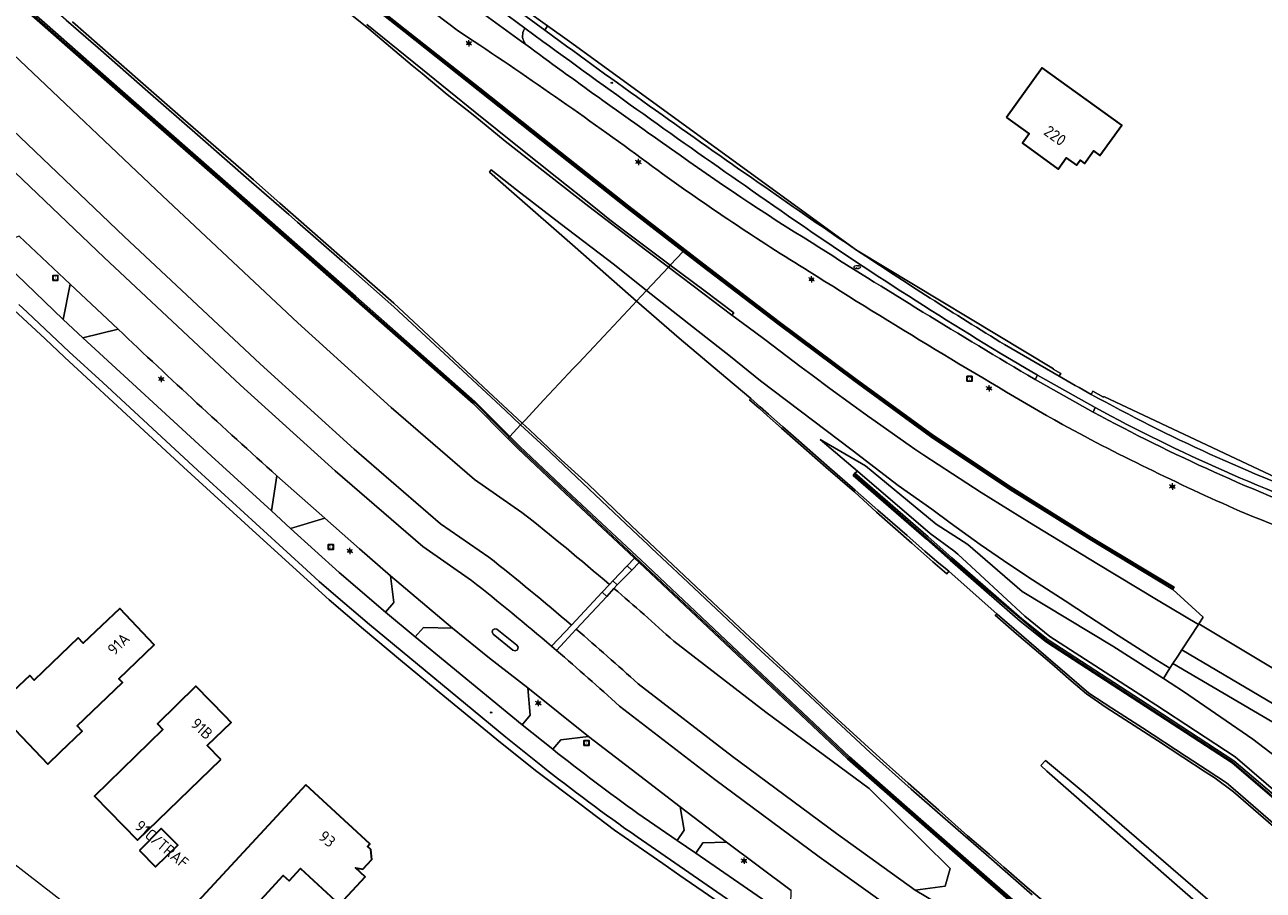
# Model space of a CAD drawing. Header units: metres. Extents: x 140853 to 145288, y 474558 to 480269.
# Tile 26 of 256: x 142145 to 142341, y 475616 to 475753. Entities that reach past the tile are written whole.
import ezdxf
from ezdxf.enums import TextEntityAlignment as Align

# ---------------------------------------------------------------- set-up
doc = ezdxf.new("R2010")
doc.units = ezdxf.units.M
doc.header["$MEASUREMENT"] = 0
for name, color, linetype, lineweight in [('B-WE-GR-BEPLANTING_CULTUUR_BOSPLANTSOEN-G', 90, 'GR-PLANTSOEN', 18), ('B-WE-GR-GRAS-G', 60, 'Continuous', 13), ('B-WE-GR-GRAS_KRUIDENRIJK-G', 80, 'Continuous', 18), ('B-WE-GR-GROENVOORZIENING-G', 80, 'Continuous', 18), ('B-WE-IE-TERREINAFSCHEIDING_KUNSTMATIG_HEKWERK-G', 20, 'IE-TERREINAFSCHEIDING-KUNSTMATIG', 18), ('B-WE-IE-TERREINAFSCHEIDING_KUNSTMATIG_MUUR-G', 90, 'IE-TERREINAFSCHEIDING-KUNSTMATIG-DICHT', 18), ('B-WE-KL-ET_LS_OV_LICHTMAST-S', 190, 'Continuous', 18), ('B-WE-KL-WATER_BRANDLEIDING_PUT-S', 150, 'Continuous', 18), ('B-WE-KL-WATER_PUT-S', 170, 'Continuous', 18), ('B-WE-KW-KUNSTWERK_GELUIDSWERING_SCHERM-G', 170, 'Continuous', 18), ('B-WE-OG-BEBOUWING-G', 7, 'Continuous', 35), ('B-WE-OG-BEBOUWING_HUISNUMMER-T18', 10, 'Continuous', 18), ('B-WE-OG-HULPLIJN-G', 50, 'Continuous', 18), ('B-WE-OG-TERREIN_ERF-G', 7, 'Continuous', 18), ('B-WE-RI-GWA_RIOOLPUT-S', 30, 'Continuous', 18), ('B-WE-VH-VERHARDING_ASFALT-G', 252, 'Continuous', 18), ('B-WE-VH-VERHARDING_BETONSTRAATSTEEN-G', 252, 'Continuous', 18), ('B-WE-VH-VERHARDING_GESLOTEN-G', 7, 'Continuous', 18), ('B-WE-VH-VERHARDING_OPEN-G', 252, 'Continuous', 18), ('B-WE-VH-VERHARDING_STRAATBAKSTEEN-G', 252, 'Continuous', 18), ('B-WE-VH-VERHARDING_TEGEL-G', 252, 'Continuous', 18)]:
    doc.layers.add(name, color=color, linetype=linetype, lineweight=lineweight)
doc.styles.add('NLCS-ISO', font='txt')
doc.linetypes.add('GR-PLANTSOEN', pattern='A,0,[179,NLCS.shx,S=2,R=0,X=0,Y=0],-4', length=4)
doc.linetypes.add('IE-TERREINAFSCHEIDING-KUNSTMATIG', pattern='A,4,[82,NLCS.shx,S=0.75,R=90,X=0,Y=0],4,-2', length=10)
doc.linetypes.add('IE-TERREINAFSCHEIDING-KUNSTMATIG-DICHT', pattern='A,8,-1,[82,NLCS.shx,S=0.75,R=90,X=0,Y=0],-1', length=10)

# ---------------------------------------------------------------- blocks, each defined once
blk = doc.blocks.new('B-SIE-WEG_LICHTMAST-SO')
at = {"ltscale": 0.1}
for p, q in [((-1.1, 0.63), (-2.19, 1.27)), ((0, 1.27), (0, 2.53)), ((1.1, 0.63), (2.19, 1.27)), ((-1.1, -0.63), (-2.19, -1.27)), ((0, -1.27), (0, -2.53)), ((1.1, -0.63), (2.19, -1.27))]:
    blk.add_line(p, q, dxfattribs=at)
at = {"flags": 128}
for points in [[(-1.16, 0.5), (1.16, 0.5)], [(-1.16, -0.5), (1.16, -0.5)]]:
    blk.add_lwpolyline(points, dxfattribs=at)
at = {"ltscale": 0.1}
blk.add_circle((0, 0), 1.27, dxfattribs=at)
at = {"style": 'NLCS-ISO'}
blk.add_attdef('TYPE', text='', height=1.8, dxfattribs=at).set_placement((0, 2.53), align=Align.BOTTOM_CENTER)
blk = doc.blocks.new('SRI-PUT_INSPECTIE-SO')
at = {"lineweight": -3, "flags": 128}
blk.add_lwpolyline([(-2, -2), (2, -2), (2, 2), (-2, 2)], close=True, dxfattribs=at)
at = {"lineweight": -3, "ltscale": 1.5}
blk.add_circle((0, 0), 2, dxfattribs=at)
at = {"ltscale": 0.1, "style": 'NLCS-ISO'}
blk.add_text('I', height=2.5, dxfattribs=at).set_placement((0, -0.01), align=Align.MIDDLE_CENTER)
blk = doc.blocks.new('SKL-WATERLEIDINGPUT-SO')
at = {"color": 0, "linetype": 'ByBlock', "lineweight": 18}
blk.add_ellipse((0, 0), major_axis=(2.5, 0), ratio=0.54, dxfattribs=at)
at = {"color": 0, "linetype": 'ByBlock', "lineweight": 18, "style": 'NLCS-ISO'}
blk.add_text('wl', height=1.8, dxfattribs=at).set_placement((0, 0), align=Align.MIDDLE_CENTER)
blk = doc.blocks.new('SIE-WEG_STRAATPOT_BRANDKRAAN-SO')
blk.add_ellipse((0, 0), major_axis=(-0.729, 0), ratio=0.685994)
at = {"style": 'NLCS-ISO'}
blk.add_text('BR', height=0.4, dxfattribs=at).set_placement((-0.3, -0.15))

msp = doc.modelspace()

# ---------------------------------------------------------------- linework, layer by layer
at = {"layer": 'B-WE-GR-BEPLANTING_CULTUUR_BOSPLANTSOEN-G', "ltscale": 0.2, "flags": 128}
for points in [[(142123.796, 475770.947), (142118.209, 475774.493), (142111.496, 475779.848), (142103.804, 475786.183), (142083.366, 475804.509), (142076.05, 475811.372), (142067.076, 475819.291), (142060.665, 475823.741), (142057.422, 475825.702), (142055.092, 475826.917), (142054.481, 475825.702), (142056.14, 475823.137), (142062.098, 475818.311), (142066.698, 475814.766), (142074.466, 475806.923), (142084.799, 475798.25), (142090.681, 475793.725), (142100.485, 475783.015), (142110.214, 475774.87), (142114.589, 475769.138), (142117.653, 475764.674), (142121.193, 475761.207), (142121.67, 475760.737), (142128.001, 475752.872), (142134.957, 475744.234), (142136.283, 475742.762), (142137.481, 475741.601), (142161.03, 475719.207), (142182.526, 475699.07), (142197.367, 475685.583), (142210.99, 475673.821), (142218.626, 475668.548), (142218.626, 475668.548, -0.0092503), (142231.671, 475657.803), (142231.671, 475657.803), (142236.52, 475663.003), (142237.672, 475664.224), (142237.672, 475664.224, 0.0095777), (142223.853, 475675.609), (142223.853, 475675.609), (142216.369, 475680.777), (142203.189, 475692.155), (142188.48, 475705.523), (142167.056, 475725.592), (142143.561, 475747.935), (142142.607, 475748.859), (142141.643, 475749.93), (142134.84, 475758.379), (142128.193, 475766.635), (142127.347, 475767.469), (142123.796, 475770.947)], [(142238.396, 475663.603), (142237.239, 475662.336), (142232.429, 475657.154), (142232.429, 475657.154, -0.0071354), (142242.188, 475648.537), (142242.188, 475648.537), (142257.107, 475637.063), (142273.527, 475624.889), (142285.986, 475615.955), (142290.707, 475616.588), (142291.499, 475619.359), (142278.701, 475631.983), (142262.398, 475644.07), (142247.825, 475655.278), (142247.825, 475655.278, 0.0066639), (142238.396, 475663.603)]]:
    msp.add_lwpolyline(points, format="xyb", close=True, dxfattribs=at)
msp.add_lwpolyline([(142424.625, 475568.41), (142424.806, 475567.981), (142432.106, 475570.91), (142435.668, 475577.54), (142423.481, 475587.232), (142401.595, 475594.375), (142388.518, 475605.585), (142382.278, 475616.65), (142374.326, 475623.778), (142326.693, 475651.713), (142326.216, 475650.979), (142325.175, 475649.376), (142328.37, 475647.332), (142339.306, 475639.783), (142352.037, 475630.027), (142360.134, 475623.843), (142364.742, 475620.324), (142367.969, 475617.843), (142371.966, 475614.839), (142376.908, 475611.125), (142379.843, 475608.67), (142393.73, 475597.794), (142419.747, 475573.793), (142424.625, 475568.41)], close=True, dxfattribs=at)
at = {"layer": 'B-WE-GR-GRAS-G', "ltscale": 0.2, "flags": 128}
for points in [[(142352.037, 475630.027), (142339.306, 475639.783), (142328.37, 475647.332), (142325.175, 475649.376), (142317.169, 475654.499), (142302.866, 475663.12), (142294.266, 475670.543), (142289.3, 475673.745), (142278.142, 475682.952), (142270.986, 475687.105), (142276.876, 475682.139), (142288.315, 475672.293), (142292.094, 475669.553), (142292.688, 475668.983), (142303.315, 475659.204), (142307.213, 475655.99), (142323.961, 475645.183), (142336.499, 475637.016), (142344.027, 475630.516)], [(142344.027, 475630.516), (142336.499, 475637.016), (142323.961, 475645.183), (142307.213, 475655.99), (142303.315, 475659.204), (142292.688, 475668.983), (142292.094, 475669.553), (142288.315, 475672.293), (142276.876, 475682.139), (142276.432, 475681.785), (142276.432, 475681.785), (142287.999, 475671.745), (142291.774, 475668.433), (142302.824, 475658.772), (142306.962, 475655.475), (142323.661, 475644.623), (142336.303, 475636.384), (142343.689, 475630.098)]]:
    msp.add_lwpolyline(points, dxfattribs=at)
at = {"layer": 'B-WE-GR-GRAS_KRUIDENRIJK-G', "ltscale": 0.2, "flags": 128}
for points in [[(142358.431, 475667.746, -0.0120782), (142338.167, 475675.417), (142338.167, 475675.417, -0.0207114), (142309.248, 475689.472), (142309.248, 475689.472, -0.0103074), (142269.232, 475713.652), (142269.232, 475713.652, -0.0184106), (142245.351, 475729.594), (142245.351, 475729.594, 0.0132063), (142216.3, 475750), (142216.3, 475750), (142213.815, 475751.641), (142182.9, 475775.114), (142165.027, 475788.407), (142163.78, 475789.355), (142158.614, 475793.283), (142158.614, 475793.283, -0.0195386), (142155.595, 475795.894), (142155.595, 475795.894, -0.0134327), (142147.474, 475803.853), (142147.474, 475803.853), (142133.545, 475815.132)], [(142143.561, 475747.935), (142167.056, 475725.592), (142188.48, 475705.523), (142203.189, 475692.155), (142216.369, 475680.777), (142223.853, 475675.609), (142223.853, 475675.609, -0.0095777), (142237.672, 475664.224), (142237.672, 475664.224), (142238.216, 475664.801), (142240.471, 475667.178), (142241.656, 475668.396), (142230.676, 475678.661), (142223.223, 475685.688), (142221.633, 475687.284), (142216.131, 475692.805), (142197.3, 475709.381), (142178.832, 475725.646), (142160.019, 475742.135), (142160.019, 475742.135), (142148.54, 475752.24), (142133.714, 475765.232)], [(142134.309, 475738.297), (142157.886, 475715.876), (142179.42, 475695.704), (142194.33, 475682.154), (142208.184, 475670.193), (142215.898, 475664.866), (142215.898, 475664.866, -0.0090571), (142228.545, 475654.45), (142228.545, 475654.45), (142231.671, 475657.803), (142231.671, 475657.803, 0.0092503), (142218.626, 475668.548), (142218.626, 475668.548), (142210.99, 475673.821), (142197.367, 475685.583), (142182.526, 475699.07), (142161.03, 475719.207), (142137.481, 475741.601)], [(142312.78, 475603.923), (142297.85, 475616.897), (142297.85, 475616.897), (142286.575, 475626.763), (142275.295, 475636.671), (142260.555, 475650.552), (142242.392, 475667.71), (142241.196, 475666.464), (142238.909, 475664.165), (142238.396, 475663.603), (142238.396, 475663.603, -0.0066639), (142247.825, 475655.278), (142247.825, 475655.278), (142262.398, 475644.07), (142278.701, 475631.983), (142291.499, 475619.359), (142290.707, 475616.588), (142285.986, 475615.955), (142301.124, 475606.942)], [(142346.868, 475566.971), (142335.385, 475578.808), (142321.88, 475589.687), (142301.124, 475606.942), (142285.986, 475615.955), (142285.986, 475615.955), (142273.527, 475624.889), (142257.107, 475637.063), (142242.188, 475648.537), (142242.188, 475648.537, 0.0071354), (142232.429, 475657.154), (142232.429, 475657.154), (142229.311, 475653.795), (142229.311, 475653.795, -0.0072674), (142239.247, 475645.021), (142239.247, 475645.021), (142254.347, 475633.408), (142270.829, 475621.188), (142288.691, 475608.38), (142310.107, 475593.985), (142326.722, 475583.102), (142330.778, 475580.445), (142330.778, 475580.445, -0.2019901), (142350.163, 475551.698)]]:
    msp.add_lwpolyline(points, format="xyb", dxfattribs=at)
for points in [[(142193.674, 475761.248), (142205.435, 475751.907), (142217.195, 475742.596), (142228.941, 475733.306), (142240.724, 475723.989), (142249.588, 475717.117), (142252.568, 475714.806), (142264.5, 475705.712), (142276.514, 475696.742), (142288.627, 475687.898), (142301.116, 475679.578), (142313.816, 475671.654), (142326.881, 475663.793), (142326.677, 475663.448), (142331.453, 475659.043), (142330.782, 475658.01), (142350.536, 475646.156)], [(142348.154, 475642.058), (142328.112, 475653.899), (142327.447, 475652.875), (142326.693, 475651.713), (142374.326, 475623.778)]]:
    msp.add_lwpolyline(points, dxfattribs=at)
for points in [[(142304.898, 475696.615), (142305.302, 475697.305), (142299.402, 475700.763), (142299.402, 475700.763, -0.0172348), (142261.293, 475725.672), (142261.293, 475725.672, -0.0066356), (142227.173, 475750), (142227.173, 475750), (142224.309, 475752.105), (142224.309, 475752.105, 0.2309934), (142224.08, 475750.179), (142224.08, 475750.179), (142224.151, 475750), (142224.151, 475750, 0.0706515), (142224.471, 475749.487), (142224.471, 475749.487, 0.0055659), (142247.489, 475732.987), (142247.489, 475732.987, 0.0170505), (142269.676, 475718.175), (142269.676, 475718.175, 0.0082396), (142304.898, 475696.615)], [(142227.452, 475751.8), (142229.905, 475750), (142229.905, 475750, 0.0067325), (142262.207, 475727.016), (142262.207, 475727.016, 0.0062519), (142276.727, 475717.047), (142276.727, 475717.047), (142231.367, 475750), (142227.904, 475752.47), (142227.452, 475751.8)], [(142308.725, 475697.111), (142308.966, 475697.55), (142307.767, 475698.218), (142307.816, 475698.305), (142276.727, 475717.047), (142276.727, 475717.047, 0.0098528), (142300.06, 475702.111), (142300.06, 475702.111), (142308.725, 475697.111)], [(142160.067, 475704.537), (142154.484, 475703.175), (142174.743, 475684.565), (142184.303, 475675.843), (142185.128, 475681.379), (142185.128, 475681.379, -0.0062416), (142160.067, 475704.537)], [(142351.974, 475676.864), (142315.789, 475693.899), (142315.708, 475693.821), (142314.052, 475694.746), (142313.77, 475694.253), (142313.77, 475694.253, 0.0387646), (142351.974, 475676.864)], [(142378.057, 475666.638), (142355.857, 475673.84), (142355.857, 475673.84, -0.0403023), (142314.406, 475692.151), (142314.406, 475692.151), (142314.107, 475691.437), (142314.107, 475691.437, 0.0370503), (142352.995, 475673.936), (142352.995, 475673.936), (142384.178, 475663.146), (142385.496, 475662.65), (142385.558, 475662.787), (142385.849, 475662.678), (142386.964, 475662.261), (142386.964, 475662.261, 0.4419191), (142394.049, 475665.558), (142394.049, 475665.558), (142394.157, 475666.022), (142386.435, 475665.512), (142386.435, 475665.512, -0.0775942), (142378.057, 475666.638)], [(142234.367, 475640.217), (142229.981, 475639.705), (142228.722, 475638.186), (142228.722, 475638.186, 0.0103796), (142242.166, 475628.043), (142242.166, 475628.043), (142248.354, 475623.77), (142249.49, 475625.415), (142248.862, 475629.122), (142241.096, 475635.055), (142234.367, 475640.217)]]:
    msp.add_lwpolyline(points, format="xyb", close=True, dxfattribs=at)
for points in [[(142152.515, 475711.67), (142144.444, 475719.243), (142139.526, 475717.441), (142151.395, 475706.06), (142152.515, 475711.67)], [(142192.695, 475674.677), (142187.291, 475673.074), (142194.967, 475666.131), (142202.323, 475659.871), (142203.601, 475661.394), (142203.113, 475665.61), (142198.211, 475669.844), (142192.695, 475674.677)], [(142212.894, 475657.338), (142208.29, 475657.437), (142206.998, 475655.924), (142223.897, 475642.035), (142225.138, 475643.585), (142224.783, 475647.888), (142218.706, 475652.593), (142212.894, 475657.338)], [(142256.178, 475623.504), (142252.44, 475623.407), (142251.315, 475621.754), (142266.257, 475611.469), (142266.372, 475615.891), (142256.178, 475623.504)]]:
    msp.add_lwpolyline(points, close=True, dxfattribs=at)
at = {"layer": 'B-WE-GR-GROENVOORZIENING-G', "ltscale": 0.2, "flags": 128}
for points in [[(142134.009, 475765.572), (142148.835, 475752.58), (142160.314, 475742.475), (142179.127, 475725.986), (142197.595, 475709.721), (142216.426, 475693.145), (142221.94, 475687.612), (142223.651, 475689.438), (142221.234, 475691.69), (142213.807, 475698.643), (142203.61, 475708.068), (142195.471, 475715.268), (142188.405, 475721.465), (142187.047, 475722.67), (142181.152, 475727.782), (142172.623, 475735.229), (142164.764, 475742.099), (142156.903, 475748.972), (142151.881, 475753.367), (142143.996, 475760.264)], [(142199.355, 475752.685), (142206.785, 475746.684), (142208.144, 475745.579), (142216.448, 475738.841), (142223.414, 475733.267), (142229.381, 475728.522), (142235.204, 475723.878), (142237.758, 475721.816), (142239.706, 475720.356), (142247.27, 475714.67), (142249.313, 475716.824), (142249.313, 475716.824), (142240.478, 475723.674), (142228.693, 475732.992), (142216.947, 475742.282), (142205.186, 475751.594), (142193.421, 475760.938)], [(142343.437, 475629.746), (142336.051, 475636.032), (142323.409, 475644.271), (142306.71, 475655.123), (142302.572, 475658.42), (142291.522, 475668.081), (142287.747, 475671.393), (142276.18, 475681.433), (142276.432, 475681.785), (142276.876, 475682.139), (142270.986, 475687.105), (142278.142, 475682.952), (142289.3, 475673.745), (142294.266, 475670.543), (142302.866, 475663.12), (142317.169, 475654.499), (142325.175, 475649.376), (142326.216, 475650.979), (142324.148, 475652.255), (142318.615, 475655.782), (142318.044, 475656.147), (142313.361, 475659.236), (142309.647, 475661.636), (142304.52, 475664.969), (142300.928, 475667.329), (142296.248, 475670.514), (142291.507, 475673.946), (142288.579, 475676.106), (142283.27, 475679.87), (142276.04, 475685.44), (142271.91, 475688.53), (142261.54, 475696.4), (142256.78, 475700.21), (142250.94, 475704.79), (142243.547, 475710.67), (142241.975, 475708.993), (142248.69, 475703.13), (142256.05, 475696.9), (142260.021, 475693.584), (142260.548, 475693.137), (142261.471, 475692.298), (142262.801, 475691.133), (142265.089, 475689.14), (142267.602, 475686.921), (142272.04, 475683.031), (142276.51, 475679.113), (142280.077, 475675.976), (142284.725, 475671.966), (142287.515, 475669.5), (142289.379, 475667.852), (142291.045, 475666.516), (142291.28, 475666.303), (142298.91, 475659.55), (142298.91, 475659.55), (142306.625, 475652.878), (142310.359, 475649.683), (142313.408, 475647.041), (142317.021, 475644.681), (142321.886, 475641.563), (142328.781, 475637.063), (142332.107, 475634.907), (142335.141, 475632.876), (142336.95, 475631.363), (142339.354, 475629.245), (142345.311, 475624.117)], [(142304.456, 475615.206), (142297.173, 475621.545), (142290.321, 475627.522), (142285.322, 475631.871), (142278.84, 475637.654), (142272.748, 475643.348), (142265.908, 475649.777), (142261.66, 475653.686), (142249.259, 475665.334), (142244.332, 475669.973), (142243.683, 475670.584), (142242.206, 475671.974), (142235.403, 475678.392), (142227.449, 475685.894), (142223.651, 475689.438), (142221.94, 475687.612), (142221.94, 475687.612), (142223.518, 475686.028), (142230.971, 475679.001), (142241.951, 475668.736), (142242.687, 475668.05), (142260.85, 475650.892), (142275.59, 475637.011), (142286.87, 475627.103), (142298.145, 475617.237), (142313.075, 475604.263)]]:
    msp.add_lwpolyline(points, dxfattribs=at)
for points in [[(142243.547, 475710.67), (142238.459, 475714.731), (142229.916, 475721.263), (142223.02, 475726.574), (142219.01, 475729.73), (142218.72, 475729.37), (142222.223, 475726.272), (142232.272, 475717.494), (142241.975, 475708.993), (142243.547, 475710.67)], [(142247.27, 475714.67), (142252.59, 475710.72), (142257.312, 475707.122), (142257.035, 475706.745), (142260.61, 475704.13), (142262.212, 475702.908), (142267.96, 475698.52), (142269.675, 475697.279), (142272.48, 475695.19), (142276.104, 475692.548), (142278.46, 475690.84), (142279.099, 475690.389), (142285.02, 475686.24), (142285.94, 475685.617), (142287.33, 475684.66), (142296.37, 475678.75), (142304.03, 475674.03), (142314.67, 475667.55), (142324.37, 475661.69), (142330.708, 475657.896), (142330.782, 475658.01), (142331.453, 475659.043), (142326.677, 475663.448), (142313.607, 475671.313), (142300.899, 475679.242), (142288.398, 475687.57), (142276.276, 475696.42), (142264.259, 475705.393), (142252.324, 475714.489), (142249.313, 475716.824), (142247.27, 475714.67)]]:
    msp.add_lwpolyline(points, close=True, dxfattribs=at)
at = {"layer": 'B-WE-IE-TERREINAFSCHEIDING_KUNSTMATIG_HEKWERK-G', "ltscale": 0.2, "flags": 128}
for points in [[(142231.367, 475750), (142227.904, 475752.47)], [(142231.367, 475750), (142276.727, 475717.047)]]:
    msp.add_lwpolyline(points, dxfattribs=at)
at = {"layer": 'B-WE-IE-TERREINAFSCHEIDING_KUNSTMATIG_MUUR-G', "ltscale": 0.2, "flags": 128}
for points in [[(142182.403, 475770.775), (142174.729, 475777.47), (142167.192, 475784.033), (142159.634, 475790.606), (142152.088, 475797.186), (142148.293, 475800.418), (142147.498, 475801.097), (142136.001, 475811.101), (142124.59, 475820.889), (142120.709, 475824.079), (142109.155, 475833.607), (142105.404, 475836.909), (142094.116, 475846.68), (142082.792, 475856.518), (142075.281, 475863.086), (142071.545, 475866.413), (142067.696, 475869.675), (142059.782, 475875.826), (142052.407, 475882.247), (142041.266, 475891.88), (142029.746, 475901.876), (142018.489, 475911.628), (142007.061, 475921.534), (141995.821, 475931.283), (141984.376, 475941.244), (141973.103, 475950.994), (141970.976, 475952.837), (141970.702, 475952.546), (141972.832, 475950.7), (141984.105, 475940.95), (141995.55, 475930.989), (142006.79, 475921.24), (142018.218, 475911.334), (142029.475, 475901.582), (142040.995, 475891.586), (142052.136, 475881.953), (142059.528, 475875.517), (142067.442, 475869.366), (142071.283, 475866.111), (142075.016, 475862.787), (142082.529, 475856.216), (142093.854, 475846.378), (142105.14, 475836.608), (142108.893, 475833.305), (142120.455, 475823.77), (142124.334, 475820.581), (142135.739, 475810.798), (142147.238, 475800.793), (142148.033, 475800.114), (142151.827, 475796.883), (142159.371, 475790.304), (142166.929, 475783.731), (142174.466, 475777.169), (142182.14, 475770.474), (142185.751, 475767.317), (142193.421, 475760.938), (142205.186, 475751.594), (142216.947, 475742.282), (142228.693, 475732.992), (142240.478, 475723.674), (142249.313, 475716.824), (142249.588, 475717.117), (142240.724, 475723.989), (142228.941, 475733.306), (142217.195, 475742.596), (142205.435, 475751.907), (142193.674, 475761.248), (142186.012, 475767.62), (142182.403, 475770.775)], [(142221.94, 475687.612), (142216.426, 475693.145), (142197.595, 475709.721), (142179.127, 475725.986), (142160.314, 475742.475), (142148.835, 475752.58), (142134.009, 475765.572), (142115.057, 475782.274), (142096.463, 475798.586), (142092.696, 475801.897), (142073.668, 475818.615), (142065.728, 475824.552), (142048.955, 475835.597), (142045.028, 475838.596), (142041.331, 475841.905), (142040.535, 475842.559), (142025.441, 475855.701), (142010.237, 475869.053), (142006.751, 475872.696), (141993.807, 475887.606), (141986.859, 475894.764), (141975.386, 475904.864), (141964.309, 475914.587), (141948.258, 475928.665), (141947.949, 475928.337), (141964.014, 475914.247), (141975.091, 475904.524), (141986.564, 475894.424), (141993.512, 475887.266), (142006.456, 475872.356), (142009.942, 475868.713), (142025.146, 475855.361), (142040.24, 475842.219), (142041.036, 475841.565), (142044.733, 475838.256), (142048.66, 475835.257), (142065.433, 475824.212), (142073.373, 475818.275), (142092.401, 475801.557), (142096.168, 475798.246), (142114.762, 475781.934), (142133.714, 475765.232), (142148.54, 475752.24), (142160.019, 475742.135), (142178.832, 475725.646), (142197.3, 475709.381), (142216.131, 475692.805), (142221.633, 475687.284), (142221.94, 475687.612)], [(142326.677, 475663.448), (142326.881, 475663.793), (142313.816, 475671.654), (142301.116, 475679.578), (142288.627, 475687.898), (142276.514, 475696.742), (142264.5, 475705.712), (142252.568, 475714.806), (142249.588, 475717.117), (142249.313, 475716.824), (142252.324, 475714.489), (142264.259, 475705.393), (142276.276, 475696.42), (142288.398, 475687.57), (142300.899, 475679.242), (142313.607, 475671.313), (142326.677, 475663.448)], [(142391.895, 475536.019), (142388.869, 475538.728), (142384.89, 475541.657), (142377.284, 475548.143), (142365.967, 475558.051), (142339.614, 475581.059), (142324.352, 475594.374), (142313.075, 475604.263), (142298.145, 475617.237), (142286.87, 475627.103), (142275.59, 475637.011), (142260.85, 475650.892), (142242.687, 475668.05), (142241.951, 475668.736), (142230.971, 475679.001), (142223.518, 475686.028), (142221.94, 475687.612), (142221.633, 475687.284), (142223.223, 475685.688), (142230.676, 475678.661), (142241.656, 475668.396), (142242.392, 475667.71), (142260.555, 475650.552), (142275.295, 475636.671), (142286.575, 475626.763), (142297.85, 475616.897), (142312.78, 475603.923), (142324.057, 475594.034), (142339.319, 475580.719), (142365.672, 475557.711), (142376.989, 475547.803), (142384.595, 475541.317), (142388.574, 475538.388), (142391.579, 475535.68), (142391.895, 475536.019)], [(142419.214, 475558.717), (142416.106, 475561.375), (142405.001, 475571.082), (142397.295, 475577.843), (142393.707, 475581.321), (142380.619, 475596.359), (142377.321, 475600.15), (142374.082, 475603.605), (142358.787, 475616.962), (142343.689, 475630.098), (142336.303, 475636.384), (142323.661, 475644.623), (142306.962, 475655.475), (142302.824, 475658.772), (142291.774, 475668.433), (142287.999, 475671.745), (142276.432, 475681.785), (142276.18, 475681.433), (142287.747, 475671.393), (142291.522, 475668.081), (142302.572, 475658.42), (142306.71, 475655.123), (142323.409, 475644.271), (142336.051, 475636.032), (142343.437, 475629.746), (142358.535, 475616.61), (142373.83, 475603.253), (142377.069, 475599.798), (142380.367, 475596.007), (142393.455, 475580.969), (142397.043, 475577.491), (142404.749, 475570.73), (142415.854, 475561.023), (142418.962, 475558.365), (142419.214, 475558.717)]]:
    msp.add_lwpolyline(points, close=True, dxfattribs=at)
at = {"layer": 'B-WE-KW-KUNSTWERK_GELUIDSWERING_SCHERM-G', "ltscale": 0.2, "flags": 128}
for points in [[(142326.678, 475663.672), (142322.375, 475666.281), (142318.077, 475668.827), (142318.06, 475668.85), (142313.833, 475671.423), (142301.103, 475679.351), (142288.581, 475687.674), (142276.524, 475696.487), (142264.51, 475705.471), (142252.566, 475714.557), (142240.707, 475723.742), (142228.896, 475733.073), (142217.13, 475742.384), (142205.392, 475751.659), (142193.688, 475760.95), (142186, 475767.364), (142182.203, 475770.67), (142174.683, 475777.244), (142167.144, 475783.846), (142159.572, 475790.403), (142152.069, 475796.98), (142148.275, 475800.218), (142147.316, 475801.045), (142135.969, 475810.9)], [(142141.252, 475758.913), (142160.088, 475742.394), (142178.893, 475725.898), (142197.667, 475709.406), (142216.481, 475692.882), (142219.985, 475689.273), (142223.486, 475685.735), (142241.638, 475668.664), (142260.769, 475650.674), (142275.363, 475636.894), (142286.627, 475627.036), (142297.922, 475617.155), (142316.814, 475600.668), (142331.8, 475587.604), (142343.176, 475577.666)], [(142276.435, 475681.537), (142280.14, 475678.334), (142280.243, 475678.212), (142284.033, 475674.882), (142284.045, 475674.883), (142295.271, 475665.066), (142306.722, 475655.359), (142323.468, 475644.466), (142336.037, 475636.281), (142355.01, 475619.939), (142370.045, 475606.854), (142373.81, 475603.582), (142377.209, 475599.958), (142393.632, 475581.043), (142397.203, 475577.589), (142415.936, 475561.244), (142419, 475558.565)]]:
    msp.add_lwpolyline(points, dxfattribs=at)
at = {"layer": 'B-WE-OG-BEBOUWING-G', "ltscale": 0.2, "flags": 128}
for points in [[(142300.39, 475738.001), (142303.994, 475735.425), (142302.903, 475733.906), (142308.567, 475729.836), (142309.843, 475731.61), (142311.456, 475730.445), (142312.019, 475731.223), (142312.691, 475730.737), (142314.126, 475732.723), (142315.148, 475731.985), (142318.603, 475736.767), (142306.052, 475745.836), (142300.39, 475738.001)], [(142142.612, 475646.508), (142140.592, 475644.577), (142148.974, 475635.848), (142150.975, 475637.76), (142154.413, 475641.046), (142153.6, 475641.897), (142160.741, 475648.723), (142160.158, 475649.333), (142165.782, 475654.71), (142160.32, 475660.424), (142154.571, 475654.928), (142153.759, 475655.778), (142146.797, 475649.122), (142146.105, 475649.846), (142142.612, 475646.508)], [(142176.267, 475636.591), (142174.148, 475638.769), (142177.911, 475642.431), (142176.962, 475643.406), (142172.355, 475648.141), (142166.264, 475642.214), (142167.152, 475641.301), (142156.356, 475630.796), (142163.142, 475623.822), (142176.267, 475636.591)], [(142189.734, 475632.576), (142172.632, 475614.089), (142177.852, 475609.26), (142186.149, 475618.229), (142187.061, 475617.386), (142188.889, 475619.362), (142195.031, 475613.679), (142199.088, 475618.064), (142197.587, 475619.453), (142198.704, 475619.252), (142200.12, 475620.783), (142199.965, 475622.345), (142199.448, 475622.824), (142199.83, 475623.237), (142189.734, 475632.576)], [(142163.447, 475622.224), (142165.99, 475619.601), (142169.48, 475623.057), (142166.844, 475625.687), (142163.447, 475622.224)]]:
    msp.add_lwpolyline(points, close=True, dxfattribs=at)
at = {"layer": 'B-WE-OG-HULPLIJN-G'}
msp.add_lwpolyline([(141484.938, 478467.493), (142922.898, 478740.923), (143043.789, 479141.528), (143928.198, 479351.369), (144042.725, 479840.999), (144698.079, 479872.794), (144672.627, 478988.916), (144742.617, 478639.181), (145060.75, 478225.858), (145035.298, 477659.922), (145054.388, 476896.862), (144768.066, 476833.275), (144755.342, 477825.251), (143616.428, 477755.303), (142541.14, 475313.514), (141510.39, 476108.367), (141014.104, 476776.044), (140988.652, 477462.798), (141421.313, 477755.303), (141484.938, 478467.493)], close=True, dxfattribs=at)
at = {"layer": 'B-WE-OG-TERREIN_ERF-G', "ltscale": 0.2, "flags": 128}
msp.add_lwpolyline([(142220.858, 475757.566), (142227.904, 475752.47), (142231.367, 475750), (142276.727, 475717.047), (142307.816, 475698.305), (142307.767, 475698.218), (142308.966, 475697.55), (142308.725, 475697.111), (142308.725, 475697.111, 0.0051767), (142313.77, 475694.253), (142313.77, 475694.253), (142314.052, 475694.746), (142315.708, 475693.821), (142315.789, 475693.899), (142351.974, 475676.864)], format="xyb", dxfattribs=at)
for points in [[(142300.39, 475738.001), (142306.052, 475745.836), (142318.603, 475736.767), (142315.148, 475731.985), (142314.126, 475732.723), (142312.691, 475730.737), (142312.019, 475731.223), (142311.456, 475730.445), (142309.843, 475731.61), (142308.567, 475729.836), (142302.903, 475733.906), (142303.994, 475735.425), (142300.39, 475738.001)], [(142160.32, 475660.424), (142165.782, 475654.71), (142160.158, 475649.333), (142160.741, 475648.723), (142153.6, 475641.897), (142154.413, 475641.046), (142150.975, 475637.76), (142148.974, 475635.848), (142140.592, 475644.577), (142142.612, 475646.508), (142146.105, 475649.846), (142146.797, 475649.122), (142153.759, 475655.778), (142154.571, 475654.928), (142160.32, 475660.424)], [(142172.355, 475648.141), (142176.962, 475643.406), (142177.911, 475642.431), (142174.148, 475638.769), (142176.267, 475636.591), (142163.142, 475623.822), (142156.356, 475630.796), (142167.152, 475641.301), (142166.264, 475642.214), (142172.355, 475648.141)], [(142189.734, 475632.576), (142199.83, 475623.237), (142199.448, 475622.824), (142199.965, 475622.345), (142200.12, 475620.783), (142198.704, 475619.252), (142197.587, 475619.453), (142199.088, 475618.064), (142195.031, 475613.679), (142188.889, 475619.362), (142187.061, 475617.386), (142186.149, 475618.229), (142177.852, 475609.26), (142172.632, 475614.089), (142189.734, 475632.576)], [(142169.48, 475623.057), (142165.99, 475619.601), (142163.447, 475622.224), (142166.844, 475625.687), (142169.48, 475623.057)]]:
    msp.add_lwpolyline(points, close=True, dxfattribs=at)
msp.add_lwpolyline([(142263.404, 475608.254), (142248.816, 475618.24), (142246.104, 475620.139), (142238.497, 475625.414), (142232.976, 475629.58), (142226.198, 475634.695), (142220.456, 475639.259), (142211.68, 475646.473), (142204.676, 475652.259), (142198.829, 475657.171), (142193.402, 475661.797), (142193.402, 475661.797), (142181.879, 475672.252), (142170.42, 475682.732), (142163.471, 475689.16), (142151.575, 475700.145), (142148.528, 475702.994), (142143.582, 475707.621)], dxfattribs=at)
at = {"layer": 'B-WE-VH-VERHARDING_ASFALT-G', "ltscale": 0.2, "flags": 128}
for points in [[(142182.9, 475775.114), (142213.815, 475751.641), (142216.3, 475750), (142216.3, 475750, -0.0132063), (142245.351, 475729.594), (142245.351, 475729.594, 0.0184106), (142269.232, 475713.652), (142269.232, 475713.652, 0.0103074), (142309.248, 475689.472), (142309.248, 475689.472, 0.0207114), (142338.167, 475675.417), (142338.167, 475675.417, 0.0120782), (142358.431, 475667.746)], [(142352.995, 475673.936, -0.0370503), (142314.107, 475691.437), (142314.107, 475691.437), (142304.898, 475696.615), (142304.898, 475696.615, -0.0082396), (142269.676, 475718.175), (142269.676, 475718.175, -0.0170505), (142247.489, 475732.987), (142247.489, 475732.987, -0.0055659), (142224.471, 475749.487), (142224.471, 475749.487), (142223.768, 475750), (142218.001, 475754.207)]]:
    msp.add_lwpolyline(points, format="xyb", dxfattribs=at)
msp.add_lwpolyline([(142350.536, 475646.156), (142330.782, 475658.01), (142330.708, 475657.896), (142330.708, 475657.896), (142328.112, 475653.899), (142348.154, 475642.058)], dxfattribs=at)
at = {"layer": 'B-WE-VH-VERHARDING_BETONSTRAATSTEEN-G', "ltscale": 0.2, "flags": 128}
msp.add_lwpolyline([(142227.904, 475752.47), (142220.858, 475757.566), (142220.414, 475756.977), (142227.452, 475751.8), (142227.904, 475752.47)], close=True, dxfattribs=at)
at = {"layer": 'B-WE-VH-VERHARDING_GESLOTEN-G', "ltscale": 0.2, "flags": 128}
for points in [[(142152.84, 475753.11), (142159.35, 475747.42), (142165.69, 475741.85), (142170.33, 475737.748), (142181.43, 475728.14), (142185.61, 475724.47), (142188.543, 475721.865), (142195.063, 475716.159), (142203.62, 475708.67), (142212.273, 475700.602), (142217.76, 475695.4), (142223.89, 475689.69), (142223.89, 475689.69), (142224.397, 475690.234), (142224.95, 475690.824), (142227.32, 475693.36), (142229.7, 475695.89), (142231.97, 475698.32), (142232.933, 475699.344), (142233.49, 475699.92), (142234.461, 475700.974), (142236.728, 475703.393), (142239.103, 475705.928), (142241.36, 475708.337), (142241.975, 475708.993), (142232.272, 475717.494), (142222.223, 475726.272), (142218.72, 475729.37), (142219.01, 475729.73), (142223.02, 475726.574), (142229.916, 475721.263), (142238.459, 475714.731), (142243.547, 475710.67), (142246.987, 475714.342), (142243.35, 475717.1), (142234.4, 475723.93), (142228.4, 475728.6), (142221.22, 475734.23), (142216.39, 475738.17), (142212.06, 475741.59), (142208.09, 475744.94), (142206.52, 475746.21), (142199.66, 475752), (142190.137, 475759.677)], [(142190.137, 475759.677), (142199.66, 475752), (142206.52, 475746.21), (142208.09, 475744.94), (142212.06, 475741.59), (142216.39, 475738.17), (142221.22, 475734.23), (142228.4, 475728.6), (142234.4, 475723.93), (142243.35, 475717.1), (142246.987, 475714.342), (142246.987, 475714.342), (142247.27, 475714.67), (142239.706, 475720.356), (142237.758, 475721.816), (142235.204, 475723.878), (142229.381, 475728.522), (142223.414, 475733.267), (142216.448, 475738.841), (142208.144, 475745.579), (142206.785, 475746.684), (142199.355, 475752.685)], [(142151.881, 475753.367), (142156.903, 475748.972), (142164.764, 475742.099), (142172.623, 475735.229), (142181.152, 475727.782), (142187.047, 475722.67), (142188.405, 475721.465), (142195.471, 475715.268), (142203.61, 475708.068), (142213.807, 475698.643), (142221.234, 475691.69), (142223.651, 475689.438), (142223.651, 475689.438), (142223.89, 475689.69), (142217.76, 475695.4), (142212.273, 475700.602), (142203.62, 475708.67), (142195.063, 475716.159), (142188.543, 475721.865), (142185.61, 475724.47), (142181.43, 475728.14), (142170.33, 475737.748), (142165.69, 475741.85), (142159.35, 475747.42), (142152.84, 475753.11)], [(142344.92, 475623.92), (142336.27, 475631.47), (142333.38, 475633.64), (142331.75, 475634.63), (142328.25, 475636.93), (142324.23, 475639.55), (142316.16, 475644.79), (142313.02, 475646.94), (142310.59, 475649.02), (142307.53, 475651.69), (142301.97, 475656.41), (142298.602, 475659.365), (142298.91, 475659.55), (142291.28, 475666.303), (142290.98, 475665.89), (142288.78, 475667.8), (142285.46, 475670.73), (142279.88, 475675.63), (142276.4, 475678.83), (142271.835, 475682.755), (142264.83, 475688.93), (142262.593, 475690.92), (142261.304, 475692.063), (142259.801, 475693.386), (142260.021, 475693.584), (142256.05, 475696.9), (142248.69, 475703.13), (142241.975, 475708.993), (142241.36, 475708.337), (142239.103, 475705.928), (142236.728, 475703.393), (142234.461, 475700.974), (142233.49, 475699.92), (142232.933, 475699.344), (142231.97, 475698.32), (142229.7, 475695.89), (142227.32, 475693.36), (142224.95, 475690.824), (142224.397, 475690.234), (142223.89, 475689.69), (142225.07, 475688.63), (142230.07, 475683.91), (142234.29, 475680.04), (142241.17, 475673.47), (142246.74, 475668.24), (142252.27, 475663.02), (142259.12, 475656.58), (142261.99, 475653.88), (142266.74, 475649.49), (142273.19, 475643.43), (142280.94, 475636.3), (142284.84, 475632.83), (142289.69, 475628.58), (142294.25, 475624.53), (142297.73, 475621.57), (142299.99, 475619.58), (142303.68, 475616.36), (142307.09, 475613.47)], [(142307.09, 475613.47), (142303.68, 475616.36), (142299.99, 475619.58), (142297.73, 475621.57), (142294.25, 475624.53), (142289.69, 475628.58), (142284.84, 475632.83), (142280.94, 475636.3), (142273.19, 475643.43), (142266.74, 475649.49), (142261.99, 475653.88), (142259.12, 475656.58), (142252.27, 475663.02), (142246.74, 475668.24), (142241.17, 475673.47), (142234.29, 475680.04), (142230.07, 475683.91), (142225.07, 475688.63), (142223.89, 475689.69), (142223.651, 475689.438), (142223.651, 475689.438), (142227.449, 475685.894), (142235.403, 475678.392), (142242.206, 475671.974), (142243.683, 475670.584), (142244.332, 475669.973), (142249.259, 475665.334), (142261.66, 475653.686), (142265.908, 475649.777), (142272.748, 475643.348), (142278.84, 475637.654), (142285.322, 475631.871), (142290.321, 475627.522), (142297.173, 475621.545), (142304.456, 475615.206)], [(142345.311, 475624.117), (142339.354, 475629.245), (142336.95, 475631.363), (142335.141, 475632.876), (142332.107, 475634.907), (142328.781, 475637.063), (142321.886, 475641.563), (142317.021, 475644.681), (142313.408, 475647.041), (142310.359, 475649.683), (142306.625, 475652.878), (142298.91, 475659.55), (142298.602, 475659.365), (142301.97, 475656.41), (142307.53, 475651.69), (142310.59, 475649.02), (142313.02, 475646.94), (142316.16, 475644.79), (142324.23, 475639.55), (142328.25, 475636.93), (142331.75, 475634.63), (142333.38, 475633.64), (142336.27, 475631.47), (142344.92, 475623.92)], [(142343.805, 475602.284), (142337.227, 475608.052), (142331.959, 475612.653), (142326.093, 475617.791), (142317.019, 475625.744), (142306.75, 475634.73), (142305.816, 475635.617), (142306.567, 475636.395), (142312.84, 475631.22), (142329.83, 475616.5), (142336.88, 475610.4), (142342.47, 475605.51)]]:
    msp.add_lwpolyline(points, dxfattribs=at)
for points in [[(142348.309, 475542.285, 0.2302924), (142334.599, 475576.547), (142334.599, 475576.547), (142326.71, 475582.819), (142326.722, 475583.102), (142310.107, 475593.985), (142288.691, 475608.38), (142270.829, 475621.188), (142254.347, 475633.408), (142239.247, 475645.021), (142239.247, 475645.021, 0.0072674), (142229.311, 475653.795), (142229.311, 475653.795), (142228.928, 475654.123), (142228.545, 475654.45), (142228.545, 475654.45, 0.0090571), (142215.898, 475664.866), (142215.898, 475664.866), (142208.184, 475670.193), (142194.33, 475682.154), (142179.42, 475695.704), (142157.886, 475715.876), (142134.309, 475738.297)], [(142144.444, 475719.243), (142152.515, 475711.67), (142160.067, 475704.537), (142160.067, 475704.537, 0.0062416), (142185.128, 475681.379), (142185.128, 475681.379), (142192.695, 475674.677), (142198.211, 475669.844), (142203.113, 475665.61), (142212.894, 475657.338), (142218.706, 475652.593), (142224.783, 475647.888), (142234.367, 475640.217), (142241.096, 475635.055), (142248.862, 475629.122), (142256.178, 475623.504), (142266.372, 475615.891)]]:
    msp.add_lwpolyline(points, format="xyb", dxfattribs=at)
for points in [[(142243.547, 475710.67), (142250.94, 475704.79), (142256.78, 475700.21), (142261.54, 475696.4), (142271.91, 475688.53), (142276.04, 475685.44), (142283.27, 475679.87), (142288.579, 475676.106), (142291.507, 475673.946), (142296.248, 475670.514), (142300.928, 475667.329), (142304.52, 475664.969), (142309.647, 475661.636), (142313.361, 475659.236), (142318.044, 475656.147), (142318.615, 475655.782), (142324.148, 475652.255), (142326.216, 475650.979), (142326.693, 475651.713), (142327.447, 475652.875), (142328.112, 475653.899), (142330.708, 475657.896), (142324.37, 475661.69), (142314.67, 475667.55), (142304.03, 475674.03), (142296.37, 475678.75), (142287.33, 475684.66), (142285.94, 475685.617), (142285.02, 475686.24), (142279.099, 475690.389), (142278.46, 475690.84), (142276.104, 475692.548), (142272.48, 475695.19), (142269.675, 475697.279), (142267.96, 475698.52), (142262.212, 475702.908), (142260.61, 475704.13), (142257.035, 475706.745), (142250.88, 475711.39), (142246.987, 475714.342), (142243.547, 475710.67)], [(142257.035, 475706.745), (142257.312, 475707.122), (142252.59, 475710.72), (142247.27, 475714.67), (142246.987, 475714.342), (142250.88, 475711.39), (142257.035, 475706.745)], [(142260.021, 475693.584), (142259.801, 475693.386), (142261.304, 475692.063), (142262.593, 475690.92), (142264.83, 475688.93), (142271.835, 475682.755), (142276.4, 475678.83), (142279.88, 475675.63), (142285.46, 475670.73), (142288.78, 475667.8), (142290.98, 475665.89), (142291.28, 475666.303), (142291.045, 475666.516), (142289.379, 475667.852), (142287.515, 475669.5), (142284.725, 475671.966), (142280.077, 475675.976), (142276.51, 475679.113), (142272.04, 475683.031), (142267.602, 475686.921), (142265.089, 475689.14), (142262.801, 475691.133), (142261.471, 475692.298), (142260.548, 475693.137), (142260.021, 475693.584)], [(142219.909, 475657.161), (142219.555, 475657.225), (142219.263, 475657.046), (142219.159, 475656.755), (142219.313, 475656.385), (142222.44, 475653.838), (142222.805, 475653.728), (142223.143, 475653.906), (142223.253, 475654.319), (142223.072, 475654.622), (142219.909, 475657.161)], [(142222.44, 475653.838), (142219.313, 475656.385), (142219.159, 475656.755), (142219.263, 475657.046), (142219.555, 475657.225), (142219.909, 475657.161), (142223.072, 475654.622), (142223.253, 475654.319), (142223.143, 475653.906), (142222.805, 475653.728), (142222.44, 475653.838)]]:
    msp.add_lwpolyline(points, close=True, dxfattribs=at)
at = {"layer": 'B-WE-VH-VERHARDING_OPEN-G', "ltscale": 0.2, "flags": 128}
for points in [[(142152.515, 475711.67), (142151.395, 475706.06), (142154.484, 475703.175), (142160.067, 475704.537), (142152.515, 475711.67)], [(142185.128, 475681.379), (142184.303, 475675.843), (142187.291, 475673.074), (142192.695, 475674.677), (142185.128, 475681.379)], [(142241.196, 475666.464), (142240.471, 475667.178), (142238.216, 475664.801), (142238.909, 475664.165), (142241.196, 475666.464)], [(142242.392, 475667.71), (142241.656, 475668.396), (142240.471, 475667.178), (142241.196, 475666.464), (142242.392, 475667.71)], [(142203.113, 475665.61), (142203.601, 475661.394), (142202.323, 475659.871), (142206.998, 475655.924), (142208.29, 475657.437), (142212.894, 475657.338), (142203.113, 475665.61)], [(142238.396, 475663.603), (142238.909, 475664.165), (142238.216, 475664.801), (142237.672, 475664.224), (142236.52, 475663.003), (142237.239, 475662.336), (142238.396, 475663.603)], [(142237.239, 475662.336), (142236.52, 475663.003), (142231.671, 475657.803), (142228.545, 475654.45), (142228.928, 475654.123), (142229.311, 475653.795), (142232.429, 475657.154), (142237.239, 475662.336)], [(142224.783, 475647.888), (142225.138, 475643.585), (142223.897, 475642.035), (142228.722, 475638.186), (142229.981, 475639.705), (142234.367, 475640.217), (142224.783, 475647.888)], [(142248.862, 475629.122), (142249.49, 475625.415), (142248.354, 475623.77), (142251.315, 475621.754), (142252.44, 475623.407), (142256.178, 475623.504), (142248.862, 475629.122)]]:
    msp.add_lwpolyline(points, close=True, dxfattribs=at)
msp.add_lwpolyline([(142276.907, 475600.307), (142242.079, 475624.337), (142242.079, 475624.337, -0.0169841), (142226.826, 475635.696), (142226.826, 475635.696), (142221.298, 475640.108), (142199.78, 475657.915), (142194.443, 475662.433), (142191.847, 475664.699), (142189.206, 475667.098), (142172.616, 475682.298), (142157.636, 475696.118), (142152.36, 475700.985), (142145.686, 475707.226), (142144.381, 475708.448)], format="xyb", dxfattribs=at)
for points in [[(142143.582, 475707.621), (142148.528, 475702.994), (142151.575, 475700.145), (142163.471, 475689.16), (142170.42, 475682.732), (142181.879, 475672.252), (142193.402, 475661.797), (142198.829, 475657.171), (142204.676, 475652.259), (142211.68, 475646.473), (142220.456, 475639.259), (142226.198, 475634.695), (142232.976, 475629.58), (142238.497, 475625.414), (142246.104, 475620.139), (142248.816, 475618.24), (142263.404, 475608.254)], [(142342.47, 475605.51), (142336.88, 475610.4), (142329.83, 475616.5), (142312.84, 475631.22), (142306.567, 475636.395), (142305.816, 475635.617), (142306.75, 475634.73), (142317.019, 475625.744), (142326.093, 475617.791), (142331.959, 475612.653), (142337.227, 475608.052), (142343.805, 475602.284)]]:
    msp.add_lwpolyline(points, dxfattribs=at)
at = {"layer": 'B-WE-VH-VERHARDING_STRAATBAKSTEEN-G', "ltscale": 0.2, "flags": 128}
msp.add_lwpolyline([(142224.471, 475749.487, -0.0706515), (142224.151, 475750), (142224.151, 475750), (142224.08, 475750.179), (142224.08, 475750.179, -0.2309934), (142224.309, 475752.105), (142224.309, 475752.105), (142220.447, 475754.95), (142220.447, 475754.95, -0.2466196), (142218.001, 475754.207), (142218.001, 475754.207), (142223.768, 475750), (142224.471, 475749.487)], format="xyb", close=True, dxfattribs=at)
msp.add_lwpolyline([(142305.302, 475697.305), (142304.898, 475696.615), (142314.107, 475691.437), (142314.406, 475692.151), (142305.302, 475697.305)], close=True, dxfattribs=at)
at = {"layer": 'B-WE-VH-VERHARDING_TEGEL-G', "ltscale": 0.2, "flags": 128}
for points in [[(142351.974, 475676.864, -0.0387646), (142313.77, 475694.253), (142313.77, 475694.253, -0.0051767), (142308.725, 475697.111), (142308.725, 475697.111), (142300.06, 475702.111), (142300.06, 475702.111, -0.0098528), (142276.727, 475717.047), (142276.727, 475717.047, -0.0062519), (142262.207, 475727.016), (142262.207, 475727.016, -0.0067325), (142229.905, 475750), (142229.905, 475750), (142227.452, 475751.8), (142220.414, 475756.977)], [(142220.447, 475754.95), (142224.309, 475752.105), (142227.173, 475750), (142227.173, 475750, 0.0066356), (142261.293, 475725.672), (142261.293, 475725.672, 0.0172348), (142299.402, 475700.763), (142299.402, 475700.763), (142305.302, 475697.305), (142314.406, 475692.151), (142314.406, 475692.151, 0.0403023), (142355.857, 475673.84)], [(142266.257, 475611.469), (142251.315, 475621.754), (142251.315, 475621.754), (142248.354, 475623.77), (142242.166, 475628.043), (142242.166, 475628.043, -0.0103796), (142228.722, 475638.186), (142228.722, 475638.186), (142223.897, 475642.035), (142206.998, 475655.924), (142202.323, 475659.871), (142194.967, 475666.131), (142187.291, 475673.074), (142184.303, 475675.843), (142174.743, 475684.565), (142154.484, 475703.175), (142151.395, 475706.06), (142139.526, 475717.441)], [(142144.381, 475708.448), (142145.686, 475707.226), (142152.36, 475700.985), (142157.636, 475696.118), (142172.616, 475682.298), (142189.206, 475667.098), (142191.847, 475664.699), (142194.443, 475662.433), (142199.78, 475657.915), (142221.298, 475640.108), (142226.826, 475635.696), (142226.826, 475635.696, 0.0169841), (142242.079, 475624.337), (142242.079, 475624.337), (142276.907, 475600.307)]]:
    msp.add_lwpolyline(points, format="xyb", dxfattribs=at)

# ---------------------------------------------------------------- block references
at = {"layer": 'B-WE-KL-ET_LS_OV_LICHTMAST-S', "xscale": 0.2, "yscale": 0.2, "zscale": 0.2}
for p in [(142215.464, 475749.715), (142242.244, 475730.957), (142269.601, 475712.413), (142166.889, 475696.678), (142297.644, 475695.208), (142326.598, 475679.69), (142196.674, 475669.504), (142226.44, 475645.48), (142258.943, 475620.575)]:
    msp.add_blockref('B-SIE-WEG_LICHTMAST-SO', p, dxfattribs=at)
at = {"layer": 'B-WE-KL-WATER_BRANDLEIDING_PUT-S', "xscale": 0.2, "yscale": 0.2, "zscale": 0.2}
for p in [(142238.071, 475743.464), (142219, 475644)]:
    msp.add_blockref('SIE-WEG_STRAATPOT_BRANDKRAAN-SO', p, dxfattribs=at)
at = {"layer": 'B-WE-KL-WATER_PUT-S', "xscale": 0.2, "yscale": 0.2, "zscale": 0.2}
msp.add_blockref('SKL-WATERLEIDINGPUT-SO', (142276.817, 475714.35), dxfattribs=at)
at = {"layer": 'B-WE-RI-GWA_RIOOLPUT-S', "xscale": 0.2, "yscale": 0.2, "zscale": 0.2}
for p in [(142150.17, 475712.64), (142294.553, 475696.711), (142193.67, 475670.14), (142234.05, 475639.18)]:
    msp.add_blockref('SRI-PUT_INSPECTIE-SO', p, dxfattribs=at)

# ---------------------------------------------------------------- texts
at = {"layer": 'B-WE-OG-BEBOUWING_HUISNUMMER-T18', "style": 'NLCS-ISO'}
for s, rotation, p in [('220', 324.3, (142308.069, 475735.119)), ('91A', 44.7, (142160.134, 475654.829)), ('91B', 317.8, (142173.305, 475641.429)), ('91C/TRAF', 319.8, (142166.976, 475623.188)), ('93', 320.4, (142193.091, 475624.022))]:
    msp.add_text(s, height=1.8, rotation=rotation, dxfattribs=at).set_placement(p, align=Align.MIDDLE_CENTER)

doc.saveas('drawing.dxf')
